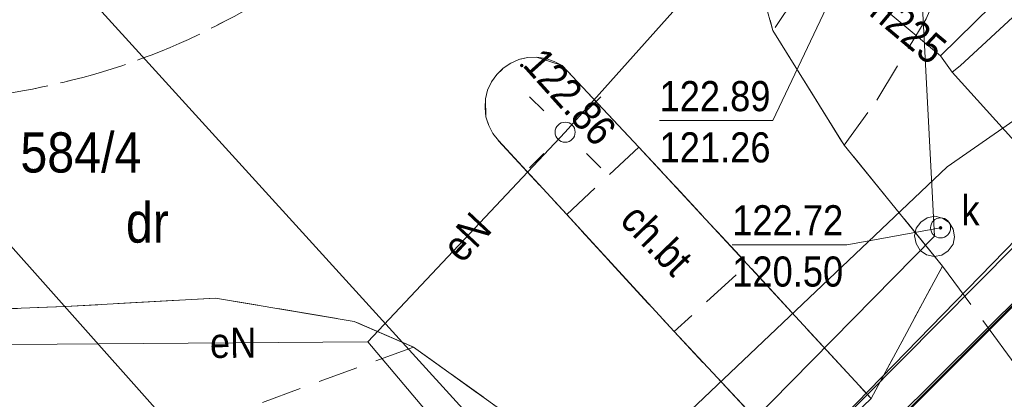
# Model space of a CAD drawing. Header units: metres. Extents: x 0 to 6446955, y 0 to 5658558.
# Tile 96 of 188: x 6441206 to 6441231, y 5654515 to 5654524. Entities that reach past the tile are written whole.
import ezdxf
from ezdxf.enums import TextEntityAlignment as Align

# ---------------------------------------------------------------- set-up
doc = ezdxf.new("R2010")
doc.units = ezdxf.units.M
doc.header["$MEASUREMENT"] = 0
for name, pattern in [('1.0_0.5', [1.5, 1, -0.5]), ('1.5_0.5', [2, 1.5, -0.5]), ('219-500', [0]), ('PRZER3-1', [4, 3, -1])]:
    doc.linetypes.add(name, pattern=pattern)
doc.layers.get('0').update_dxf_attribs({"color": 2, "linetype": 'CONTINUOUS', "lineweight": 5})
for name, color, linetype in [('209-oznaczenie konturu klasyfikacyjnego', 7, 'CONTINUOUS'), ('211-numer działki ewidencyjnej', 7, 'CONTINUOUS'), ('219-działka ewidencyjna', 7, 'CONTINUOUS'), ('chodnik', 7, 'CONTINUOUS'), ('chodnik-Atr17', 7, 'CONTINUOUS'), ('jezdnia', 7, 'CONTINUOUS'), ('komora podziemna', 7, 'CONTINUOUS'), ('krawężnik', 7, 'CONTINUOUS'), ('latarnia', 7, 'CONTINUOUS'), ('pikieta sztuczna', 7, 'CONTINUOUS'), ('pikieta sztuczna-Atr2', 7, 'CONTINUOUS'), ('przewód ciepłowniczy', 7, 'CONTINUOUS'), ('przewód ciepłowniczy-Atr1', 7, 'CONTINUOUS'), ('przewód elektroenergetyczny podziemny', 7, 'CONTINUOUS'), ('przewód elektroenergetyczny podziemny-Atr1', 7, 'CONTINUOUS'), ('przewód kanalizacyjny', 7, 'CONTINUOUS'), ('przewód telekomunikacyjny podziemny', 7, 'CONTINUOUS'), ('rzedna', 7, 'CONTINUOUS'), ('rzedna-Atr2', 7, 'CONTINUOUS'), ('rzedna-Atr3', 7, 'CONTINUOUS'), ('właz do komory lub kanału - okrągły', 7, 'CONTINUOUS'), ('właz do komory lub kanału - okrągły-Atr17', 7, 'CONTINUOUS')]:
    doc.layers.add(name, color=color, linetype=linetype)
doc.layers.add('z - MPZT', color=121, linetype='PRZER3-1', lineweight=18)
doc.styles.add('MapaZas', font='geodezja.shx', dxfattribs={"width": 0.9})

# ---------------------------------------------------------------- blocks, each defined once
blk = doc.blocks.new('SM01')
at = {"color": 0, "linetype": 'Continuous', "lineweight": 13}
for p, q in [((-0.53, 0.531), (-0.883, 0.884)), ((0.531, 0.531), (0.884, 0.884)), ((-0.53, -0.53), (-0.883, -0.883)), ((0.531, -0.53), (0.884, -0.883))]:
    blk.add_line(p, q, dxfattribs=at)
blk.add_circle((0, 0), 0.25, dxfattribs=at)
blk = doc.blocks.new('PW01')
at = {"linetype": 'Continuous', "lineweight": 13}
h = blk.add_hatch(color=0, dxfattribs=at)
edge = h.paths.add_edge_path()
edge.add_arc((0, 0), 0.045, 0, 360)
blk = doc.blocks.new('US22')
at = {"color": 0, "linetype": 'Continuous', "lineweight": 13}
blk.add_circle((0, 0), 0.25, dxfattribs=at)

msp = doc.modelspace()

# ---------------------------------------------------------------- linework, layer by layer
at = {"layer": '219-działka ewidencyjna', "color": 3, "linetype": '219-500', "lineweight": 13, "flags": 128}
for points in [[(6441186.99, 5654547.46), (6441222.32, 5654508.6)], [(6441218.29, 5654504.41), (6441183.25, 5654543.82)], [(6441237.68, 5654523.85), (6441222.32, 5654508.6)]]:
    msp.add_lwpolyline(points, dxfattribs=at)
at = {"layer": 'chodnik', "color": 7, "linetype": '1.0_0.5', "lineweight": 13}
for points in [[(6441231.61, 5654553.11), (6441230.27, 5654552.69), (6441228.92, 5654552.93), (6441227.51, 5654551.56), (6441227.09, 5654550.69), (6441226.55, 5654549.73), (6441227.07, 5654548.33), (6441227.51, 5654547.37), (6441228.76, 5654542.78), (6441229.1, 5654536.98), (6441228.18, 5654531.18), (6441226.56, 5654526.88), (6441225.41, 5654524.68), (6441224.8, 5654523.77), (6441226.57, 5654520.92), (6441227.38, 5654522.04), (6441228.61, 5654524.06), (6441230.77, 5654528.98)], [(6441218.82, 5654513.77), (6441215.86, 5654515.89), (6441210.11, 5654513.79), (6441209.97, 5654513.78), (6441203.43, 5654512.89), (6441197.4, 5654513.63), (6441192.8, 5654515.06), (6441190.08, 5654513.24), (6441191.18, 5654512.11), (6441191.72, 5654511.16), (6441191.33, 5654510.32), (6441183.73, 5654502.49), (6441162.18, 5654480.48), (6441159.122, 5654477.375)]]:
    msp.add_lwpolyline(points, dxfattribs=at)
at = {"layer": 'chodnik', "color": 7, "linetype": '1.0_0.5', "lineweight": 13, "flags": 128}
msp.add_lwpolyline([(6441221.46, 5654520.87), (6441219.67, 5654519.19), (6441222.34, 5654516.28), (6441224.17, 5654517.95)], close=True, dxfattribs=at)
at = {"layer": 'jezdnia', "color": 7, "linetype": '1.5_0.5', "lineweight": 13, "flags": 128}
for points in [[(6441229.02, 5654517.91), (6441226.57, 5654520.92), (6441224.8, 5654523.77), (6441224.03, 5654526.5), (6441224.07, 5654530.06), (6441224.3, 5654531.38), (6441225.08, 5654534.24), (6441225.51, 5654537.28), (6441225.36, 5654541.65), (6441225.34, 5654544.39), (6441225.9, 5654547.95), (6441226.55, 5654549.73), (6441219.06, 5654545.19), (6441219.14, 5654544.96), (6441219.23, 5654544.72), (6441219.31, 5654544.48), (6441219.4, 5654544.23), (6441219.48, 5654543.99), (6441219.54, 5654543.75), (6441219.62, 5654543.5), (6441219.68, 5654543.26), (6441219.74, 5654543.01), (6441219.79, 5654542.77), (6441219.85, 5654542.52), (6441219.95, 5654542.01), (6441219.99, 5654541.76), (6441220.03, 5654541.51), (6441220.07, 5654541.26), (6441220.09, 5654541.01), (6441220.13, 5654540.75), (6441220.14, 5654540.5), (6441220.17, 5654540.25), (6441220.18, 5654540), (6441220.2, 5654539.74), (6441220.2, 5654539.49), (6441220.21, 5654539.23), (6441220.21, 5654538.98), (6441220.21, 5654538.73), (6441220.2, 5654538.47), (6441220.19, 5654538.22), (6441220.18, 5654537.96), (6441220.16, 5654537.71), (6441220.14, 5654537.45), (6441220.11, 5654537.2), (6441220.08, 5654536.95), (6441220.05, 5654536.7), (6441220.01, 5654536.44), (6441219.98, 5654536.19), (6441219.93, 5654535.94), (6441219.88, 5654535.69), (6441219.83, 5654535.44), (6441219.78, 5654535.2), (6441219.71, 5654534.95), (6441219.65, 5654534.7), (6441219.58, 5654534.46), (6441219.52, 5654534.21), (6441219.45, 5654533.97), (6441219.36, 5654533.72), (6441219.29, 5654533.48), (6441219.2, 5654533.25), (6441219.01, 5654532.77), (6441218.92, 5654532.53), (6441218.82, 5654532.3), (6441218.72, 5654532.06), (6441218.62, 5654531.84), (6441218.5, 5654531.61), (6441218.4, 5654531.38), (6441218.27, 5654531.15), (6441218.04, 5654530.7), (6441217.9, 5654530.48), (6441217.78, 5654530.26), (6441217.64, 5654530.04), (6441217.51, 5654529.82), (6441217.37, 5654529.61), (6441217.22, 5654529.4), (6441217.08, 5654529.19), (6441216.92, 5654528.99), (6441216.77, 5654528.78), (6441216.62, 5654528.57), (6441216.46, 5654528.37), (6441216.3, 5654528.18), (6441216.14, 5654527.98), (6441215.96, 5654527.79), (6441215.8, 5654527.6), (6441215.63, 5654527.41), (6441215.45, 5654527.22), (6441215.27, 5654527.04), (6441215.09, 5654526.86), (6441214.72, 5654526.51), (6441214.53, 5654526.34), (6441214.33, 5654526.17), (6441214.14, 5654526), (6441213.95, 5654525.84), (6441213.54, 5654525.53), (6441213.34, 5654525.37), (6441213.14, 5654525.22), (6441212.92, 5654525.08), (6441212.71, 5654524.93), (6441212.5, 5654524.78), (6441212.28, 5654524.65), (6441212.07, 5654524.51), (6441211.85, 5654524.39), (6441211.63, 5654524.25), (6441211.41, 5654524.13), (6441211.18, 5654524.01), (6441210.95, 5654523.89), (6441210.73, 5654523.78), (6441210.5, 5654523.66), (6441210.26, 5654523.55), (6441210.03, 5654523.45), (6441209.8, 5654523.35), (6441209.56, 5654523.25), (6441209.33, 5654523.16), (6441209.09, 5654523.07), (6441208.84, 5654522.98), (6441208.6, 5654522.89), (6441208.36, 5654522.82), (6441208.12, 5654522.74), (6441207.87, 5654522.67), (6441207.63, 5654522.6), (6441207.38, 5654522.54), (6441207.13, 5654522.48), (6441206.88, 5654522.41), (6441206.63, 5654522.37), (6441206.38, 5654522.31), (6441206.13, 5654522.27), (6441205.91, 5654522.23), (6441205.69, 5654522.21), (6441205.48, 5654522.17), (6441205.26, 5654522.14), (6441205.04, 5654522.12), (6441204.82, 5654522.1), (6441204.6, 5654522.09), (6441204.38, 5654522.07), (6441204.16, 5654522.05), (6441203.94, 5654522.05), (6441203.72, 5654522.04), (6441203.5, 5654522.04), (6441203.27, 5654522.03), (6441203.05, 5654522.03), (6441202.83, 5654522.04), (6441202.62, 5654522.05), (6441202.36, 5654522.06), (6441202.11, 5654522.07), (6441201.86, 5654522.1), (6441201.61, 5654522.12), (6441201.35, 5654522.14), (6441201.1, 5654522.17), (6441200.85, 5654522.2), (6441200.6, 5654522.25), (6441200.35, 5654522.28), (6441200.1, 5654522.33), (6441199.85, 5654522.38), (6441199.6, 5654522.44), (6441199.35, 5654522.49), (6441199.11, 5654522.55), (6441198.86, 5654522.61), (6441198.63, 5654522.67), (6441198.38, 5654522.75), (6441198.14, 5654522.82), (6441197.9, 5654522.9), (6441197.65, 5654522.98), (6441197.41, 5654523.07), (6441197.17, 5654523.15), (6441196.94, 5654523.24), (6441196.71, 5654523.34), (6441196.48, 5654523.43), (6441196.24, 5654523.54), (6441196.01, 5654523.64), (6441195.78, 5654523.76), (6441195.56, 5654523.86), (6441195.33, 5654523.98), (6441195.11, 5654524.1), (6441194.88, 5654524.22), (6441194.66, 5654524.35), (6441194.45, 5654524.47), (6441194.23, 5654524.6), (6441194.01, 5654524.74), (6441193.8, 5654524.87), (6441193.6, 5654525.02), (6441193.39, 5654525.16), (6441193.18, 5654525.3), (6441192.97, 5654525.46), (6441192.78, 5654525.61), (6441192.57, 5654525.76), (6441192.37, 5654525.93), (6441192.18, 5654526.08), (6441191.99, 5654526.24), (6441191.8, 5654526.42), (6441191.61, 5654526.58), (6441191.43, 5654526.75), (6441191.24, 5654526.94), (6441191.06, 5654527.11), (6441190.89, 5654527.29), (6441190.71, 5654527.49), (6441190.54, 5654527.67), (6441190.38, 5654527.86), (6441190.21, 5654528.06), (6441190.04, 5654528.26), (6441189.89, 5654528.45), (6441189.73, 5654528.66), (6441189.57, 5654528.86), (6441189.43, 5654529.07), (6441184.89, 5654525.58), (6441186.34, 5654524.89), (6441187.7, 5654523.41), (6441189.18, 5654522.05), (6441189.91, 5654520.49), (6441197.79, 5654516.71), (6441202.37, 5654516.72), (6441207.19, 5654516.9), (6441210.93, 5654517.11), (6441214.38, 5654516.53), (6441215.86, 5654515.89), (6441218.82, 5654513.77), (6441222.5, 5654510.11), (6441225.47, 5654512.94), (6441222.34, 5654516.28), (6441219.67, 5654519.19), (6441217.97, 5654521.03), (6441217.73, 5654521.41), (6441217.66, 5654521.62), (6441217.65, 5654522.07), (6441217.7, 5654522.29), (6441217.8, 5654522.49), (6441217.93, 5654522.68), (6441218.09, 5654522.83), (6441218.28, 5654522.96), (6441218.48, 5654523.05), (6441218.7, 5654523.1), (6441218.92, 5654523.11), (6441219.56, 5654522.9), (6441221.46, 5654520.87), (6441224.17, 5654517.95), (6441227.24, 5654514.61)], [(6441214.33, 5654526.17), (6441212.78, 5654527.72), (6441212.58, 5654527.56), (6441212.38, 5654527.4), (6441212.18, 5654527.24), (6441211.98, 5654527.09), (6441211.77, 5654526.95), (6441211.56, 5654526.8), (6441211.35, 5654526.66), (6441211.13, 5654526.52), (6441210.92, 5654526.38), (6441210.69, 5654526.26), (6441210.47, 5654526.13), (6441210.25, 5654526), (6441210.03, 5654525.89), (6441209.79, 5654525.77), (6441209.57, 5654525.66), (6441209.34, 5654525.55), (6441209.11, 5654525.45), (6441208.87, 5654525.35), (6441208.63, 5654525.25), (6441208.39, 5654525.17), (6441208.15, 5654525.07), (6441207.91, 5654525), (6441207.67, 5654524.91), (6441207.43, 5654524.85), (6441207.19, 5654524.77), (6441206.93, 5654524.7), (6441206.68, 5654524.64), (6441206.44, 5654524.58), (6441206.19, 5654524.53), (6441205.94, 5654524.48), (6441205.68, 5654524.44), (6441205.42, 5654524.39), (6441205.16, 5654524.36), (6441204.9, 5654524.33), (6441204.64, 5654524.31), (6441204.37, 5654524.28), (6441204.11, 5654524.27), (6441203.85, 5654524.25), (6441203.57, 5654524.23), (6441203.31, 5654524.24), (6441203.05, 5654524.23), (6441202.78, 5654524.24), (6441202.52, 5654524.25), (6441202.26, 5654524.27), (6441202, 5654524.28), (6441201.74, 5654524.31), (6441201.48, 5654524.34), (6441201.21, 5654524.38), (6441200.95, 5654524.41), (6441200.69, 5654524.46), (6441200.43, 5654524.5), (6441200.18, 5654524.56), (6441199.93, 5654524.61), (6441199.68, 5654524.67), (6441199.43, 5654524.73), (6441199.18, 5654524.79), (6441198.93, 5654524.87), (6441198.69, 5654524.94), (6441198.45, 5654525.03), (6441198.21, 5654525.11), (6441197.96, 5654525.2), (6441197.72, 5654525.29), (6441197.48, 5654525.39), (6441197.26, 5654525.49), (6441197.02, 5654525.59), (6441196.79, 5654525.7), (6441196.55, 5654525.81), (6441196.32, 5654525.93), (6441196.11, 5654526.05), (6441195.88, 5654526.17), (6441195.65, 5654526.3), (6441195.43, 5654526.43), (6441195.21, 5654526.57), (6441195.01, 5654526.71), (6441194.79, 5654526.84), (6441194.58, 5654527), (6441194.37, 5654527.14), (6441194.17, 5654527.3), (6441193.96, 5654527.46), (6441193.76, 5654527.61), (6441193.57, 5654527.78), (6441193.37, 5654527.95), (6441193.18, 5654528.12), (6441192.99, 5654528.3), (6441192.81, 5654528.47), (6441192.63, 5654528.65), (6441192.45, 5654528.84), (6441192.29, 5654529.02), (6441192.12, 5654529.21), (6441191.95, 5654529.41), (6441191.79, 5654529.6), (6441191.63, 5654529.8), (6441191.48, 5654529.99), (6441191.33, 5654530.2), (6441191.18, 5654530.41), (6441191.04, 5654530.61), (6441190.89, 5654530.83), (6441190.75, 5654531.04), (6441190.62, 5654531.25), (6441190.49, 5654531.47), (6441190.37, 5654531.7), (6441190.24, 5654531.92), (6441190.12, 5654532.14), (6441190.01, 5654532.36), (6441189.9, 5654532.59), (6441189.79, 5654532.83), (6441189.69, 5654533.05), (6441189.58, 5654533.29), (6441189.49, 5654533.52), (6441189.4, 5654533.75), (6441189.31, 5654534), (6441189.23, 5654534.24), (6441189.15, 5654534.48), (6441189.07, 5654534.72), (6441189, 5654534.96), (6441188.94, 5654535.2), (6441188.87, 5654535.45), (6441188.81, 5654535.69), (6441188.75, 5654535.95), (6441188.71, 5654536.2), (6441188.66, 5654536.44), (6441188.62, 5654536.69), (6441188.58, 5654536.94), (6441188.54, 5654537.19), (6441188.52, 5654537.44), (6441188.49, 5654537.7), (6441188.47, 5654537.95), (6441188.45, 5654538.15), (6441188.45, 5654538.36), (6441188.44, 5654538.57), (6441188.43, 5654538.77), (6441188.43, 5654538.98), (6441188.43, 5654539.19), (6441188.43, 5654539.39), (6441188.44, 5654539.6), (6441186.24, 5654539.64), (6441186.23, 5654539.38), (6441186.23, 5654539.13), (6441186.22, 5654538.87), (6441186.23, 5654538.62), (6441186.24, 5654538.36), (6441186.25, 5654538.11), (6441186.27, 5654537.85), (6441186.29, 5654537.6), (6441186.31, 5654537.34), (6441186.33, 5654537.09), (6441186.37, 5654536.84), (6441186.4, 5654536.59), (6441186.44, 5654536.33), (6441186.48, 5654536.08), (6441186.53, 5654535.83), (6441186.57, 5654535.58), (6441186.63, 5654535.32), (6441186.69, 5654535.07), (6441186.75, 5654534.83), (6441186.82, 5654534.58), (6441186.88, 5654534.34), (6441186.96, 5654534.09), (6441187.03, 5654533.85), (6441187.11, 5654533.6), (6441187.19, 5654533.36), (6441187.28, 5654533.12), (6441187.37, 5654532.88), (6441187.46, 5654532.65), (6441187.56, 5654532.41), (6441187.66, 5654532.17), (6441187.76, 5654531.94), (6441187.88, 5654531.71), (6441187.98, 5654531.48), (6441188.1, 5654531.25), (6441188.21, 5654531.02), (6441188.34, 5654530.8), (6441188.46, 5654530.58), (6441188.59, 5654530.36), (6441188.72, 5654530.13), (6441188.85, 5654529.92), (6441188.99, 5654529.7), (6441189.14, 5654529.49), (6441189.28, 5654529.27), (6441189.43, 5654529.07), (6441189.57, 5654528.86), (6441189.73, 5654528.66), (6441189.89, 5654528.45), (6441190.04, 5654528.26), (6441190.21, 5654528.06), (6441190.38, 5654527.86), (6441190.54, 5654527.67), (6441190.71, 5654527.49), (6441190.89, 5654527.29), (6441191.06, 5654527.11), (6441191.24, 5654526.94), (6441191.43, 5654526.75), (6441191.61, 5654526.58), (6441191.8, 5654526.42), (6441191.99, 5654526.24), (6441192.18, 5654526.08), (6441192.37, 5654525.93), (6441192.57, 5654525.76), (6441192.78, 5654525.61), (6441192.97, 5654525.46), (6441193.18, 5654525.3), (6441193.39, 5654525.16), (6441193.6, 5654525.02), (6441193.8, 5654524.87), (6441194.01, 5654524.74), (6441194.23, 5654524.6), (6441194.45, 5654524.47), (6441194.66, 5654524.35), (6441194.88, 5654524.22), (6441195.11, 5654524.1), (6441195.33, 5654523.98), (6441195.56, 5654523.86), (6441195.78, 5654523.76), (6441196.01, 5654523.64), (6441196.24, 5654523.54), (6441196.48, 5654523.43), (6441196.71, 5654523.34), (6441196.94, 5654523.24), (6441197.17, 5654523.15), (6441197.41, 5654523.07), (6441197.65, 5654522.98), (6441197.9, 5654522.9), (6441198.14, 5654522.82), (6441198.38, 5654522.75), (6441198.63, 5654522.67), (6441198.86, 5654522.61), (6441199.11, 5654522.55), (6441199.35, 5654522.49), (6441199.6, 5654522.44), (6441199.85, 5654522.38), (6441200.1, 5654522.33), (6441200.35, 5654522.28), (6441200.6, 5654522.25), (6441200.85, 5654522.2), (6441201.1, 5654522.17), (6441201.35, 5654522.14), (6441201.61, 5654522.12), (6441201.86, 5654522.1), (6441202.11, 5654522.07), (6441202.36, 5654522.06), (6441202.62, 5654522.05), (6441202.83, 5654522.04), (6441203.05, 5654522.03), (6441203.27, 5654522.03), (6441203.5, 5654522.04), (6441203.72, 5654522.04), (6441203.94, 5654522.05), (6441204.16, 5654522.05), (6441204.38, 5654522.07), (6441204.6, 5654522.09), (6441204.82, 5654522.1), (6441205.04, 5654522.12), (6441205.26, 5654522.14), (6441205.48, 5654522.17), (6441205.69, 5654522.21), (6441205.91, 5654522.23), (6441206.13, 5654522.27), (6441206.38, 5654522.31), (6441206.63, 5654522.37), (6441206.88, 5654522.41), (6441207.13, 5654522.48), (6441207.38, 5654522.54), (6441207.63, 5654522.6), (6441207.87, 5654522.67), (6441208.12, 5654522.74), (6441208.36, 5654522.82), (6441208.6, 5654522.89), (6441208.84, 5654522.98), (6441209.09, 5654523.07), (6441209.33, 5654523.16), (6441209.56, 5654523.25), (6441209.8, 5654523.35), (6441210.03, 5654523.45), (6441210.26, 5654523.55), (6441210.5, 5654523.66), (6441210.73, 5654523.78), (6441210.95, 5654523.89), (6441211.18, 5654524.01), (6441211.41, 5654524.13), (6441211.63, 5654524.25), (6441211.85, 5654524.39), (6441212.07, 5654524.51), (6441212.28, 5654524.65), (6441212.5, 5654524.78), (6441212.71, 5654524.93), (6441212.92, 5654525.08), (6441213.14, 5654525.22), (6441213.34, 5654525.37), (6441213.54, 5654525.53), (6441213.74, 5654525.68), (6441213.95, 5654525.84), (6441214.14, 5654526)]]:
    msp.add_lwpolyline(points, close=True, dxfattribs=at)
at = {"layer": 'jezdnia', "color": 7, "linetype": '1.5_0.5', "lineweight": 13}
msp.add_lwpolyline([(6441250.277, 5654490.657), (6441241.57, 5654500.84), (6441229.02, 5654517.91), (6441227.24, 5654514.61), (6441225.47, 5654512.94), (6441222.5, 5654510.11), (6441236.74, 5654496.81), (6441246.096, 5654486.824)], dxfattribs=at)
at = {"layer": 'komora podziemna', "color": 32, "linetype": 'Continuous', "lineweight": 13, "flags": 128}
msp.add_lwpolyline([(6441229.32, 5654518.64), (6441229.28, 5654518.45), (6441229.16, 5654518.29), (6441229, 5654518.18), (6441228.81, 5654518.15), (6441228.62, 5654518.19), (6441228.46, 5654518.3), (6441228.36, 5654518.47), (6441228.32, 5654518.66), (6441228.36, 5654518.85), (6441228.48, 5654519), (6441228.64, 5654519.11), (6441228.83, 5654519.15), (6441229.02, 5654519.1), (6441229.18, 5654518.99), (6441229.28, 5654518.83)], close=True, dxfattribs=at)
at = {"layer": 'krawężnik', "color": 7, "linetype": 'Continuous', "lineweight": 13, "flags": 128}
for points in [[(6441224.07, 5654530.06), (6441224.03, 5654526.5), (6441224.8, 5654523.77), (6441226.57, 5654520.92), (6441229.02, 5654517.91)], [(6441219.56, 5654522.9), (6441219.36, 5654523), (6441219.15, 5654523.07), (6441218.92, 5654523.11), (6441218.7, 5654523.1), (6441218.48, 5654523.05), (6441218.28, 5654522.96), (6441218.09, 5654522.83), (6441217.93, 5654522.68), (6441217.8, 5654522.49), (6441217.7, 5654522.29), (6441217.65, 5654522.07), (6441217.64, 5654521.85), (6441217.66, 5654521.62), (6441217.73, 5654521.41), (6441217.83, 5654521.21), (6441217.97, 5654521.03)], [(6441227.24, 5654514.61), (6441224.17, 5654517.95), (6441221.46, 5654520.87), (6441219.56, 5654522.9)], [(6441217.97, 5654521.03), (6441219.67, 5654519.19), (6441222.34, 5654516.28), (6441225.47, 5654512.94)], [(6441207.19, 5654516.9), (6441202.37, 5654516.72), (6441197.79, 5654516.71), (6441192.8, 5654515.06), (6441190.08, 5654513.24)], [(6441222.5, 5654510.11), (6441218.82, 5654513.77), (6441215.86, 5654515.89), (6441214.38, 5654516.53), (6441210.93, 5654517.11), (6441207.19, 5654516.9)]]:
    msp.add_lwpolyline(points, dxfattribs=at)
at = {"layer": 'przewód ciepłowniczy', "color": 212, "linetype": 'Continuous', "lineweight": 13}
for points in [[(6441228.97, 5654523.14), (6441234.9, 5654528.96), (6441235.92, 5654529.8), (6441246.05, 5654537.95), (6441246.06, 5654538.16), (6441232.11, 5654555.21), (6441232.11, 5654555.45), (6441255.646, 5654579.282)], [(6441255.878, 5654579.029), (6441232.56, 5654555.44), (6441232.54, 5654555.24), (6441246.54, 5654538.12), (6441246.52, 5654537.91), (6441236.64, 5654529.34), (6441236.45, 5654529.21), (6441235.65, 5654528.62), (6441235.45, 5654528.44), (6441229.46, 5654522.89), (6441229.26, 5654522.73)]]:
    msp.add_lwpolyline(points, dxfattribs=at)
at = {"layer": 'przewód ciepłowniczy', "color": 212, "linetype": 'Continuous', "lineweight": 13, "flags": 128}
for points in [[(6441225.39, 5654528.28), (6441225.83, 5654525.93), (6441226.52, 5654525.18), (6441226.86, 5654524.91), (6441228.97, 5654523.14)], [(6441228.97, 5654523.14), (6441229.26, 5654522.73)], [(6441229.26, 5654522.73), (6441233.76, 5654517.75), (6441238.56, 5654512.48), (6441241.19, 5654514.74), (6441243.8, 5654511.71), (6441241.21, 5654509.12), (6441251.1, 5654498.5)]]:
    msp.add_lwpolyline(points, dxfattribs=at)
at = {"layer": 'przewód elektroenergetyczny podziemny', "color": 1, "linetype": 'Continuous', "lineweight": 13}
for points in [[(6441217.7, 5654505.07), (6441239.75, 5654527.73), (6441249.68, 5654537.69), (6441250.09, 5654538.56), (6441249.14, 5654539.97), (6441244.22, 5654545.61), (6441237.74, 5654551.92), (6441237.07, 5654553.64), (6441237.89, 5654554.48), (6441258.709, 5654575.937)], [(6441217.66, 5654505.13), (6441236.46, 5654524.11), (6441250.12, 5654538.42), (6441236.79, 5654552.58), (6441259.084, 5654575.527)]]:
    msp.add_lwpolyline(points, dxfattribs=at)
at = {"layer": 'przewód elektroenergetyczny podziemny', "color": 1, "linetype": 'Continuous', "lineweight": 13, "flags": 128}
for points in [[(6441219.7, 5654555.69), (6441222.62, 5654552.82), (6441225.76, 5654548.42), (6441226.22, 5654547.11), (6441226.8, 5654540.59), (6441226.33, 5654528.74), (6441219.63, 5654521.24)], [(6441208.02, 5654515.97), (6441203.91, 5654515.94), (6441193.49, 5654515.57), (6441189.9, 5654518.42), (6441186.99, 5654521.04)], [(6441219.63, 5654521.24), (6441214.72, 5654516.02)], [(6441214.72, 5654516.02), (6441208.02, 5654515.97)], [(6441214.72, 5654516.02), (6441217.95, 5654512.2)]]:
    msp.add_lwpolyline(points, dxfattribs=at)
at = {"layer": 'przewód kanalizacyjny', "color": 34, "linetype": 'Continuous', "lineweight": 13, "flags": 128}
for points in [[(6441228.82, 5654518.65), (6441227.39, 5654545.9)], [(6441216.64, 5654506.27), (6441228.82, 5654518.65)]]:
    msp.add_lwpolyline(points, dxfattribs=at)
at = {"layer": 'przewód telekomunikacyjny podziemny', "color": 30, "linetype": 'Continuous', "lineweight": 13, "flags": 128}
msp.add_lwpolyline([(6441218.03, 5654509.7), (6441218.5, 5654510.28), (6441229.13, 5654520.38), (6441235.17, 5654524.58), (6441235.09, 5654525.14)], dxfattribs=at)
at = {"layer": 'rzedna-Atr2', "color": 7, "lineweight": 13, "flags": 128}
for points in [[(6441226.52, 5654525.17), (6441224.8, 5654521.53), (6441221.978, 5654521.53)], [(6441228.97, 5654518.86), (6441226.64, 5654518.44), (6441223.786, 5654518.44)]]:
    msp.add_lwpolyline(points, dxfattribs=at)
at = {"layer": 'z - MPZT', "linetype": 'Continuous', "lineweight": 50}
msp.add_lwpolyline([(6441247.458, 5654534.105), (6441237.68, 5654523.85), (6441218.29, 5654504.41), (6441215.97, 5654502.14), (6441205.87, 5654492.04), (6441191.54, 5654505.76), (6441177.627, 5654491.575)], dxfattribs=at)

# ---------------------------------------------------------------- block references
at = {"layer": 'latarnia', "color": 7, "linetype": 'Continuous', "lineweight": 13}
msp.add_blockref('SM01', (6441219.63, 5654521.24), dxfattribs=at)
at = {"layer": 'pikieta sztuczna', "color": 7, "linetype": 'Continuous', "lineweight": 13}
msp.add_blockref('PW01', (6441218.55, 5654522.9), dxfattribs=at)
at = {"layer": 'rzedna', "color": 34, "linetype": 'Continuous', "lineweight": 13}
msp.add_blockref('PW01', (6441228.97, 5654518.86), dxfattribs=at)
at = {"layer": 'właz do komory lub kanału - okrągły', "color": 7, "linetype": 'Continuous', "lineweight": 13}
msp.add_blockref('US22', (6441228.97, 5654518.86), dxfattribs=at)

# ---------------------------------------------------------------- texts
at = {"layer": '209-oznaczenie konturu klasyfikacyjnego', "color": 3, "linetype": 'Continuous', "lineweight": 13, "style": 'MapaZas', "width": 0.9}
msp.add_text('dr', height=1, dxfattribs=at).set_placement((6441208.704, 5654519.492), align=Align.TOP_LEFT)
at = {"layer": '211-numer działki ewidencyjnej', "color": 3, "linetype": 'Continuous', "lineweight": 13, "style": 'MapaZas', "width": 0.9}
msp.add_text('584/4', height=1, dxfattribs=at).set_placement((6441206.078, 5654520.237))
at = {"layer": 'chodnik-Atr17', "color": 7, "lineweight": 13, "style": 'MapaZas', "width": 0.9}
msp.add_text('ch.bt', height=0.75, rotation=314.008, dxfattribs=at).set_placement((6441221.91, 5654518.57), align=Align.MIDDLE_CENTER)
at = {"layer": 'pikieta sztuczna-Atr2', "color": 7, "lineweight": 13, "style": 'MapaZas', "width": 0.9}
msp.add_text('122.86', height=0.75, rotation=311.937, dxfattribs=at).set_placement((6441218.55, 5654522.9))
at = {"layer": 'przewód ciepłowniczy-Atr1', "color": 212, "lineweight": 13, "style": 'MapaZas', "width": 0.9}
msp.add_text('cn225', height=0.75, rotation=320.007, dxfattribs=at).set_placement((6441228, 5654523.96), align=Align.MIDDLE_CENTER)
at = {"layer": 'przewód elektroenergetyczny podziemny-Atr1', "color": 1, "lineweight": 13, "style": 'MapaZas', "width": 0.9}
for rotation, p in [(46.752, (6441217.18, 5654518.63)), (0.427, (6441211.37, 5654516))]:
    msp.add_text('eN', height=0.75, rotation=rotation, dxfattribs=at).set_placement(p, align=Align.MIDDLE_CENTER)
at = {"layer": 'rzedna-Atr2', "color": 7, "lineweight": 13, "style": 'MapaZas', "width": 0.9}
for s, p in [('122.89', (6441221.978, 5654521.538)), ('122.72', (6441223.786, 5654518.448))]:
    msp.add_text(s, height=0.75, dxfattribs=at).set_placement(p, align=Align.BOTTOM_LEFT)
at = {"layer": 'rzedna-Atr3', "color": 7, "lineweight": 13, "style": 'MapaZas', "width": 0.9}
for s, p in [('121.26', (6441221.978, 5654520.263)), ('120.50', (6441223.786, 5654517.173))]:
    msp.add_text(s, height=0.75, dxfattribs=at).set_placement(p, align=Align.BOTTOM_LEFT)
at = {"layer": 'właz do komory lub kanału - okrągły-Atr17', "color": 7, "lineweight": 13, "style": 'MapaZas', "width": 0.9}
msp.add_text('k', height=0.75, dxfattribs=at).set_placement((6441229.49, 5654518.92))

doc.saveas('drawing.dxf')
